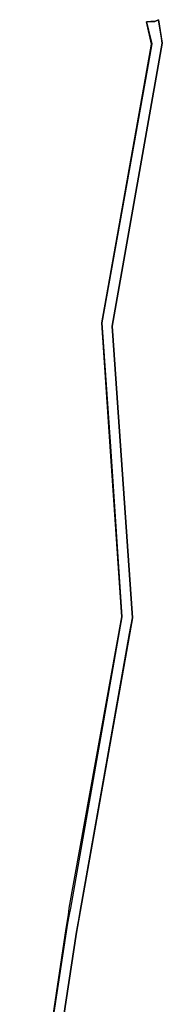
# Model space of a CAD drawing. Header units: metres. Extents: x 339653 to 341672, y 5744753 to 5747397.
# Tile 131 of 256: x 340125 to 340195, y 5746912 to 5747397. Entities that reach past the tile are written whole.
import ezdxf

# ---------------------------------------------------------------- set-up
doc = ezdxf.new("R2010")
doc.units = ezdxf.units.M
doc.header["$LTSCALE"] = 0.03
doc.layers.add('B-Flurstück', color=83, linetype='Continuous')
doc.layers.add('Flurstücke_Grenzpunkte', color=7, linetype='Continuous', lineweight=25)
doc.layers.add('Gewässer', color=7, linetype='Continuous', lineweight=25)

msp = doc.modelspace()

# ---------------------------------------------------------------- linework, layer by layer
at = {"layer": 'B-Flurstück', "color": 83}
msp.add_polyline3d([(340142.861, 5746880.807, 0), (340153.009, 5746947.636, 0), (340153.48, 5746950.264, 0), (340154.258, 5746954.603, 0), (340154.841, 5746957.853, 0), (340179.116, 5747094.665, 0), (340180.507, 5747102.515, 0), (340170.548, 5747246.124, 0), (340195.241, 5747385.499, 0), (340194.669, 5747389.156, 0), (340193.929, 5747393.881, 0), (340193.423, 5747397.114, 0), (340191.535, 5747396.305, 0), (340189.559, 5747396.171, 0), (340187.516, 5747396.086, 0), (340188.475, 5747391.93, 0), (340189.535, 5747387.336, 0), (340190.039, 5747385.149, 0), (340187.723, 5747372.17, 0), (340165.53, 5747247.786, 0), (340169.658, 5747186.888, 0), (340175.351, 5747102.897, 0), (340174.027, 5747095.567, 0), (340150.013, 5746959.404, 0), (340149.327, 5746956.269, 0), (340148.629, 5746952.029, 0), (340148.274, 5746949.873, 0), (340139.302, 5746891.965, 0)], dxfattribs=at)
at = {"layer": 'Flurstücke_Grenzpunkte', "color": 83}
msp.add_lwpolyline([(340125.028, 5746796.757), (340147.918, 5746949.431), (340149.026, 5746956.229), (340149.441, 5746959.414), (340175.351, 5747102.897), (340169.65, 5747186.884), (340165.519, 5747247.771), (340187.658, 5747372.158), (340189.967, 5747385.13), (340187.446, 5747396.072), (340189.501, 5747396.158), (340191.498, 5747396.295), (340193.402, 5747397.107), (340195.185, 5747385.485), (340170.537, 5747246.108), (340180.507, 5747102.515), (340154.866, 5746957.842), (340153.045, 5746947.539), (340142.861, 5746880.807)], dxfattribs=at)
at = {"layer": 'Gewässer', "color": 83}
msp.add_lwpolyline([(340125.028, 5746796.757), (340147.918, 5746949.431), (340149.026, 5746956.229), (340149.441, 5746959.414), (340175.351, 5747102.897), (340169.65, 5747186.884), (340165.519, 5747247.771), (340187.658, 5747372.158), (340189.967, 5747385.13), (340187.446, 5747396.072), (340189.501, 5747396.158), (340191.498, 5747396.295), (340193.402, 5747397.107), (340195.185, 5747385.485), (340170.537, 5747246.108), (340180.507, 5747102.515), (340154.866, 5746957.842), (340153.045, 5746947.539), (340142.861, 5746880.807)], dxfattribs=at)

doc.saveas('drawing.dxf')
